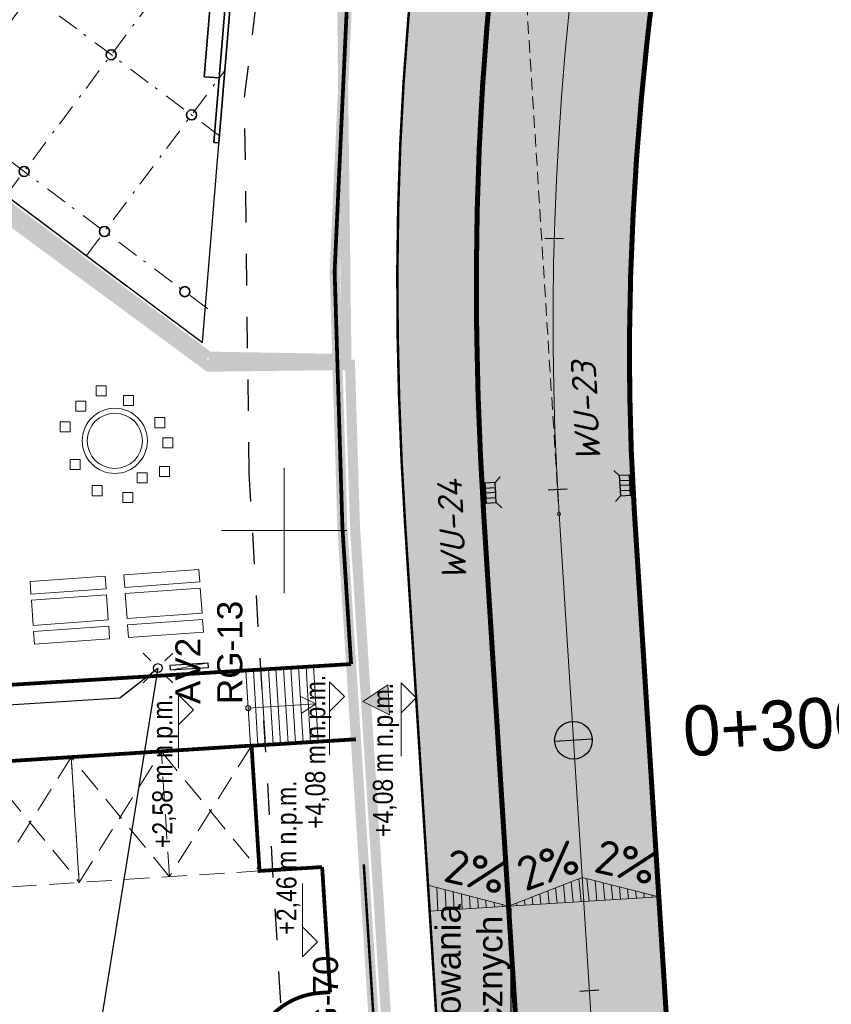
# Model space of a CAD drawing. Extents: x 5459245 to 5462690, y 5971016 to 5972523.
# Tile 9 of 136: x 5462439 to 5462472, y 5972131 to 5972170. Entities that reach past the tile are written whole.
import ezdxf

# ---------------------------------------------------------------- set-up
doc = ezdxf.new("R2010")
doc.units = 0
doc.header["$PDSIZE"] = 0.75
for name, pattern in [('8', [0.5, 0.25, -0.25]), ('Dot & Dashed', [33.5139, 17.6389, -8.81945, 0, -7.05555]), ('HIDDEN', [0.375, 0.25, -0.125]), ('PTTU', [15, 10, -5])]:
    doc.linetypes.add(name, pattern=pattern)
doc.layers.get('0').update_dxf_attribs({"linetype": 'CONTINUOUS', "lineweight": 13})
doc.layers.add('! DB - ciąg pr', color=7, linetype='CONTINUOUS', lineweight=0, true_color=0xfdb087)
doc.layers.add('_EE', color=1, linetype='CONTINUOUS', lineweight=30, true_color=0xff0000)
for name, color, linetype in [('! DB - Jezdnia', 252, 'CONTINUOUS'), ('C-DROGI-SYTUACJA', 7, 'CONTINUOUS'), ('C-DROGI-SYTUACJA-ETYKIETY', 3, 'CONTINUOUS')]:
    doc.layers.add(name, color=color, linetype=linetype)
for name, color, linetype, lineweight in [('! DB - Krawężnik betonowy 15x30 z oporem (H 12cm)', 7, 'CONTINUOUS', 50), ('! DB - Obrzeże betonowe 8x30', 7, 'CONTINUOUS', 30), ('!SPADKI', 7, 'CONTINUOUS', 9), ('!WPUSTY', 5, 'CONTINUOUS', 20), ('# elektryka', 1, 'CONTINUOUS', 30), ('A_BUDYNKI', 7, 'CONTINUOUS', 13), ('A_GRANICA OPRACOWANIA', 7, 'CONTINUOUS', 5), ('A_LINIE MDCP_NIEPRZEKRACZLNA LINIA ZABUDOWY', 1, 'CONTINUOUS', 0), ('A_LINIE PZT', 7, 'CONTINUOUS', 13), ('A_MAŁA ARCHITEKTURA', 195, 'CONTINUOUS', 9), ('A_PROJEKTY TOWARZYSZĄCE', 7, 'CONTINUOUS', 20), ('A_RZĘDNE', 5, 'CONTINUOUS', 18), ('A_SCHODY ZEWNĘTRZNE', 7, 'CONTINUOUS', 20), ('A_SKARPY PROJEKTOWANE', 7, 'CONTINUOUS', 20), ('S-wpusty', 5, 'CONTINUOUS', 30), ('Warstwa 1', 253, 'CONTINUOUS', 0), ('wymiary', 5, 'CONTINUOUS', 13)]:
    doc.layers.add(name, color=color, linetype=linetype, lineweight=lineweight)
doc.styles.add('ARIAL', font='arial.ttf')
doc.styles.add('opisy okien', font='txt', dxfattribs={"height": 15})
doc.styles.add('PZ', font='romand.shx', dxfattribs={"width": 0.7})
doc.styles.add('wymiarowanie', font='isocpeur.ttf', dxfattribs={"width": 0.8, "height": 1.2})
doc.dimstyles.new('PZ', dxfattribs={"dimscale": 0.5, "dimtxt": 2.2, "dimasz": 0, "dimexe": 0, "dimexo": 0, "dimgap": 0.5, "dimtad": 1, "dimdec": 1, "dimlfac": 0.1, "dimzin": 0, "dimdsep": 46, "dimtxsty": 'PZ', "dimcen": 0.09, "dimse1": 1, "dimse2": 1, "dimsd1": 1, "dimsd2": 1, "dimclrd": 8, "dimclre": 8, "dimclrt": 256, "dimadec": 0, "dimazin": 0, "dimtfac": 1, "dimtdec": 1, "dimtofl": 0, "dimtmove": 1, "dimatfit": 3, "dimfxl": 1, "dimtolj": 1, "dimtzin": 0, "dimarcsym": 0})
pattern_1 = [(93.1066610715, (-5063572.2473, -6289298.68753), (-0.31703339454, -0.01720688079), [])]

# ---------------------------------------------------------------- blocks, each defined once
blk = doc.blocks.new('kilometraz')
at = {"linetype": 'ByBlock', "lineweight": -2}
blk.add_hatch(color=0, dxfattribs=at).paths.add_polyline_path([(0, -0.5, 0.414214), (0.5, 0, 0.414214), (0, 0.5)])
at = {"color": 0, "linetype": 'ByBlock', "lineweight": -2}
blk.add_line((0, 0.5), (0, -0.5), dxfattribs=at)
blk.add_circle((0, 0), 0.5, dxfattribs=at)
blk = doc.blocks.new('AeccTickLine')
at = {"color": 0, "linetype": 'ByBlock', "lineweight": -2}
blk.add_line((0, 1), (0, -1), dxfattribs=at)
blk = doc.blocks.new('A$C792F184C')
at = {"layer": '! DB - ciąg pr', "transparency": 33554559}
h = blk.add_hatch(color=256, dxfattribs=at)
h.dxf.hatch_style = 1
edge = h.paths.add_edge_path()
edge.add_arc((-5.829, -2.584), 6, 268.5738, 302.5126, ccw=False)
edge.add_arc((-4.796, 38.903), 47.5, 260.2001, 268.5738, ccw=False)
edge.add_line((-12.881, -7.904), (-7.004, -5.824))
edge.add_arc((-3.668, -15.251), 10, 99.6818, 109.4892, ccw=False)
edge.add_arc((-5.829, -2.584), 2.85, 279.6818, 363.6298)
edge.add_line((-2.984, -2.404), (-3.946, 12.751))
edge.add_line((-3.946, 12.751), (-6.014, 45.352))
edge.add_line((-6.014, 45.352), (-6.305, 50.164))
edge.add_line((-6.305, 50.164), (-6.45, 53.724))
edge.add_line((-6.45, 53.724), (-6.505, 57.108))
edge.add_line((-6.505, 57.108), (-6.409, 62.98))
edge.add_line((-6.409, 62.98), (-6.167, 67.196))
edge.add_line((-6.167, 67.196), (-5.726, 71.831))
edge.add_line((-5.726, 71.831), (-4.93, 77.42))
edge.add_line((-4.93, 77.42), (-4.067, 81.999))
edge.add_line((-4.067, 81.999), (-2.989, 86.733))
edge.add_line((-2.989, 86.733), (-1.218, 93.149))
edge.add_line((-1.218, 93.149), (0.814, 99.256))
edge.add_line((0.814, 99.256), (3.909, 107.012))
edge.add_line((3.909, 107.012), (5.488, 110.475))
edge.add_line((5.488, 110.475), (7.795, 115.092))
edge.add_arc((110.345, 61.553), 115.685, 148.99879, 152.43212, ccw=False)
edge.add_line((11.185, 121.137), (13.373, 124.666))
edge.add_line((13.373, 124.666), (13.791, 123.789))
edge.add_line((13.791, 123.789), (13.996, 123.14))
edge.add_line((13.996, 123.14), (14.123, 122.496))
edge.add_line((14.123, 122.496), (14.173, 121.339))
edge.add_line((14.173, 121.339), (14.094, 120.635))
edge.add_line((14.094, 120.635), (13.98, 120.115))
edge.add_line((13.98, 120.115), (13.746, 119.415))
edge.add_line((13.746, 119.415), (13.358, 118.624))
edge.add_line((13.358, 118.624), (12.498, 117.132))
edge.add_line((12.498, 117.132), (10.747, 113.938))
edge.add_line((10.747, 113.938), (9.327, 111.168))
edge.add_line((9.327, 111.168), (8.466, 109.402))
edge.add_line((8.466, 109.402), (7.549, 107.436))
edge.add_line((7.549, 107.436), (6.728, 105.596))
edge.add_line((6.728, 105.596), (5.55, 102.803))
edge.add_line((5.55, 102.803), (4.445, 99.991))
edge.add_line((4.445, 99.991), (3.366, 97.031))
edge.add_line((3.366, 97.031), (2.778, 95.311))
edge.add_line((2.778, 95.311), (1.495, 91.231))
edge.add_line((1.495, 91.231), (0.919, 89.219))
edge.add_line((0.919, 89.219), (0.423, 87.373))
edge.add_line((0.423, 87.373), (-0.24, 84.703))
edge.add_line((-0.24, 84.703), (-0.907, 81.721))
edge.add_line((-0.907, 81.721), (-1.278, 79.895))
edge.add_line((-1.278, 79.895), (-1.683, 77.712))
edge.add_line((-1.683, 77.712), (-2.151, 75.189))
edge.add_line((-2.151, 75.189), (-2.404, 73.073))
edge.add_line((-2.404, 73.073), (-2.626, 71.232))
edge.add_line((-2.626, 71.232), (-2.846, 69.255))
edge.add_line((-2.846, 69.255), (-3.007, 67.48))
edge.add_line((-3.007, 67.48), (-3.104, 65.92))
edge.add_line((-3.104, 65.92), (-3.194, 64.299))
edge.add_line((-3.194, 64.299), (-3.312, 62.436))
edge.add_line((-3.312, 62.436), (-3.335, 60.32))
edge.add_line((-3.335, 60.32), (-3.355, 58.811))
edge.add_line((-3.355, 58.811), (-3.356, 57.366))
edge.add_line((-3.356, 57.366), (-3.342, 55.609))
edge.add_line((-3.342, 55.609), (-3.293, 53.432))
edge.add_line((-3.293, 53.432), (-3.231, 51.872))
edge.add_line((-3.231, 51.872), (-3.106, 49.37))
edge.add_line((-3.106, 49.37), (-2.905, 46.095))
edge.add_line((-2.905, 46.095), (-1.853, 29.521))
edge.add_line((-1.853, 29.521), (-0.699, 11.319))
edge.add_line((-0.699, 11.319), (0.159, -2.204))
edge.add_arc((-5.829, -2.584), 6, -57.4874, 3.6298, ccw=False)
at = {"layer": '! DB - Jezdnia', "transparency": 33554559}
h = blk.add_hatch(color=254, dxfattribs=at)
h.dxf.hatch_style = 1
edge = h.paths.add_edge_path()
edge.add_arc((2.661, -223.559), 72.258, 143.33149, 174.31499, ccw=False)
edge.add_line((-55.297, -180.408), (-36.659, -155.426))
edge.add_arc((-99.177, -108.784), 78, 323.27463, 329.42202)
edge.add_line((-32.024, -148.463), (-22.265, -119.045))
edge.add_line((-22.265, -119.045), (-26.484, -117.71))
edge.add_line((-26.484, -117.71), (-30.531, -130.503))
edge.add_arc((-99.177, -108.784), 72, 323.27463, 342.44324, ccw=False)
edge.add_line((-41.469, -151.838), (-60.107, -176.82))
edge.add_arc((2.411, -223.463), 78, 143.27463, 174.37185)
edge.add_line((-75.213, -215.813), (-84.747, -312.566))
edge.add_arc((-579.352, -263.824), 497, 352.22866, 354.37185, ccw=False)
edge.add_line((-86.916, -331.029), (-87.032, -331.923))
edge.add_line((-87.032, -331.923), (-87.138, -332.818))
edge.add_line((-87.138, -332.818), (-87.237, -333.714))
edge.add_line((-87.237, -333.714), (-87.329, -334.611))
edge.add_line((-87.329, -334.611), (-87.419, -335.508))
edge.add_line((-87.419, -335.508), (-87.507, -336.406))
edge.add_line((-87.507, -336.406), (-87.596, -337.303))
edge.add_line((-87.596, -337.303), (-87.689, -338.2))
edge.add_line((-87.689, -338.2), (-87.787, -339.096))
edge.add_line((-87.787, -339.096), (-87.893, -339.991))
edge.add_line((-87.893, -339.991), (-88.009, -340.885))
edge.add_line((-88.009, -340.885), (-89.847, -354.35))
edge.add_line((-89.847, -354.35), (-89.975, -355.25))
edge.add_line((-89.975, -355.25), (-90.114, -356.149))
edge.add_line((-90.114, -356.149), (-90.261, -357.046))
edge.add_line((-90.261, -357.046), (-90.413, -357.943))
edge.add_line((-90.413, -357.943), (-90.568, -358.839))
edge.add_line((-90.568, -358.839), (-90.725, -359.735))
edge.add_line((-90.725, -359.735), (-90.88, -360.631))
edge.add_line((-90.88, -360.631), (-91.032, -361.528))
edge.add_line((-91.032, -361.528), (-91.179, -362.425))
edge.add_line((-91.179, -362.425), (-91.318, -363.324))
edge.add_line((-91.318, -363.324), (-91.446, -364.224))
edge.add_line((-91.446, -364.224), (-93.492, -379.209))
edge.add_arc((157.185, -413.42), 253, 172.22866, 178.61877)
edge.add_line((-95.742, -407.321), (-98.545, -523.588))
edge.add_line((-98.545, -523.588), (-101.451, -598.954))
edge.add_arc((401.176, -618.334), 503, 177.79201, 181.94868)
edge.add_arc((-109.529, -635.71), 8, -50.3749, 1.9487, ccw=False)
edge.add_arc((401.176, -618.334), 506.15, 182.66546, 182.88225)
edge.add_line((-104.334, -643.785), (-103.995, -650.521))
edge.add_arc((-108.519, -657.119), 8, 2.8812, 55.5634, ccw=False)
edge.add_line((-100.529, -656.717), (-100.228, -662.703))
edge.add_line((-100.228, -662.703), (-98.736, -692.338))
edge.add_line((-98.736, -692.338), (-98.384, -699.329))
edge.add_line((-98.384, -699.329), (-96.418, -738.368))
edge.add_line((-96.418, -738.368), (-96.066, -745.359))
edge.add_line((-96.066, -745.359), (-95.871, -749.235))
edge.add_arc((56.936, -741.542), 153, 182.88225, 195.77009)
edge.add_line((-90.306, -783.124), (-88.495, -789.536))
edge.add_line((-88.495, -789.536), (-86.698, -795.897))
edge.add_line((-86.698, -795.897), (-83.732, -806.402))
edge.add_line((-83.732, -806.402), (-83.183, -808.501))
edge.add_line((-83.183, -808.501), (-82.714, -810.622))
edge.add_line((-82.714, -810.622), (-82.322, -812.761))
edge.add_line((-82.322, -812.761), (-82.002, -814.916))
edge.add_line((-82.002, -814.916), (-81.753, -817.083))
edge.add_line((-81.753, -817.083), (-81.57, -819.258))
edge.add_line((-81.57, -819.258), (-81.451, -821.439))
edge.add_line((-81.451, -821.439), (-81.392, -823.622))
edge.add_line((-81.392, -823.622), (-81.39, -825.804))
edge.add_line((-81.39, -825.804), (-81.441, -827.982))
edge.add_line((-81.441, -827.982), (-81.544, -830.151))
edge.add_arc((-153.021, -825.97), 71.6, 352.65083, 356.65224, ccw=False)
edge.add_line((-82.01, -835.129), (-82.312, -837.28))
edge.add_line((-82.312, -837.28), (-82.665, -839.429))
edge.add_line((-82.665, -839.429), (-83.072, -841.573))
edge.add_line((-83.072, -841.573), (-83.535, -843.707))
edge.add_line((-83.535, -843.707), (-84.057, -845.828))
edge.add_line((-84.057, -845.828), (-84.641, -847.932))
edge.add_line((-84.641, -847.932), (-85.288, -850.015))
edge.add_line((-85.288, -850.015), (-86.002, -852.073))
edge.add_line((-86.002, -852.073), (-86.785, -854.102))
edge.add_line((-86.785, -854.102), (-87.639, -856.099))
edge.add_line((-87.639, -856.099), (-88.568, -858.059))
edge.add_line((-88.568, -858.059), (-99.263, -879.541))
edge.add_arc((-16.01, -920.989), 93, 153.5329, 174.07724)
edge.add_line((-108.513, -911.393), (-108.701, -913.201))
edge.add_arc((-16.197, -922.797), 93, 174.07724, 180.92939)
edge.add_arc((-115.156, -924.419), 5.972, -59.3275, 1.0843, ccw=False)
edge.add_line((-112.11, -929.555), (-111.585, -934.883))
edge.add_arc((-113.6, -940.535), 6, 10.41, 70.3718, ccw=False)
edge.add_line((-107.699, -939.45), (-106.209, -947.559))
edge.add_arc((-1086.799, -1127.708), 997, 8.731058, 10.409964, ccw=False)
edge.add_line((-101.352, -976.366), (-97.249, -1003.083))
edge.add_line((-97.249, -1003.083), (-97.093, -1004.114))
edge.add_line((-97.093, -1004.114), (-96.939, -1005.147))
edge.add_line((-96.939, -1005.147), (-96.784, -1006.18))
edge.add_line((-96.784, -1006.18), (-96.623, -1007.213))
edge.add_line((-96.623, -1007.213), (-96.455, -1008.244))
edge.add_line((-96.455, -1008.244), (-96.274, -1009.273))
edge.add_line((-96.274, -1009.273), (-96.078, -1010.298))
edge.add_line((-96.078, -1010.298), (-95.864, -1011.318))
edge.add_line((-95.864, -1011.318), (-95.627, -1012.333))
edge.add_line((-95.627, -1012.333), (-95.365, -1013.341))
edge.add_line((-95.365, -1013.341), (-95.073, -1014.341))
edge.add_arc((-20.153, -991.242), 78.4, 197.13508, 201.13668)
edge.add_line((-93.279, -1019.513), (-92.888, -1020.479))
edge.add_line((-92.888, -1020.479), (-92.732, -1020.835))
edge.add_arc((-98.226, -1023.245), 6, -35.0552, 23.6847, ccw=False)
edge.add_arc((766.713, -547.406), 984.562, 209.130517, 209.702481)
edge.add_arc((-89.57, -1043.179), 8, 29.5409, 82.2221, ccw=False)
edge.add_line((-82.61, -1039.234), (-80.782, -1042.46))
edge.add_line((-80.782, -1042.46), (-77.824, -1047.68))
edge.add_line((-77.824, -1047.68), (-60.747, -1077.813))
edge.add_line((-60.747, -1077.813), (-57.296, -1083.903))
edge.add_line((-57.296, -1083.903), (-56.372, -1085.533))
edge.add_line((-56.372, -1085.533), (-51.156, -1082.567))
edge.add_line((-51.156, -1082.567), (-66.935, -1054.724))
edge.add_line((-66.935, -1054.724), (-70.387, -1048.634))
edge.add_line((-70.387, -1048.634), (-82.793, -1026.742))
edge.add_line((-82.793, -1026.742), (-83.251, -1025.902))
edge.add_line((-83.251, -1025.902), (-83.684, -1025.049))
edge.add_line((-83.684, -1025.049), (-84.093, -1024.184))
edge.add_line((-84.093, -1024.184), (-84.483, -1023.31))
edge.add_line((-84.483, -1023.31), (-84.857, -1022.428))
edge.add_line((-84.857, -1022.428), (-85.218, -1021.539))
edge.add_line((-85.218, -1021.539), (-85.569, -1020.646))
edge.add_line((-85.569, -1020.646), (-85.913, -1019.75))
edge.add_line((-85.913, -1019.75), (-86.253, -1018.852))
edge.add_line((-86.253, -1018.852), (-86.593, -1017.956))
edge.add_line((-86.593, -1017.956), (-86.936, -1017.061))
edge.add_arc((-20.153, -991.242), 71.6, 197.13508, 201.13668, ccw=False)
edge.add_line((-88.575, -1012.338), (-88.86, -1011.423))
edge.add_line((-88.86, -1011.423), (-89.148, -1010.508))
edge.add_line((-89.148, -1010.508), (-89.437, -1009.593))
edge.add_line((-89.437, -1009.593), (-89.722, -1008.677))
edge.add_line((-89.722, -1008.677), (-90, -1007.758))
edge.add_line((-90, -1007.758), (-90.267, -1006.837))
edge.add_line((-90.267, -1006.837), (-90.306, -1006.693))
edge.add_arc((-49.843, -995.141), 42.08, 187.0711, 195.9341, ccw=False)
edge.add_line((-91.603, -1000.321), (-93.443, -988.338))
edge.add_line((-93.443, -988.338), (-94.506, -981.419))
edge.add_line((-94.506, -981.419), (-95.422, -975.456))
edge.add_arc((-1086.799, -1127.708), 1003, 8.731058, 10.409964)
edge.add_line((-100.308, -946.475), (-101.773, -938.501))
edge.add_arc((-15.065, -923.305), 88.029, 173.82466, 189.94068, ccw=False)
edge.add_line((-102.584, -913.835), (-102.396, -912.028))
edge.add_arc((-14.736, -920.915), 88.11, 153.94513, 174.21056, ccw=False)
edge.add_line((-93.891, -882.215), (-83.197, -860.733))
edge.add_line((-83.197, -860.733), (-82.167, -858.604))
edge.add_line((-82.167, -858.604), (-81.186, -856.444))
edge.add_line((-81.186, -856.444), (-80.258, -854.257))
edge.add_line((-80.258, -854.257), (-79.388, -852.044))
edge.add_line((-79.388, -852.044), (-78.579, -849.807))
edge.add_line((-78.579, -849.807), (-77.837, -847.548))
edge.add_line((-77.837, -847.548), (-77.164, -845.269))
edge.add_line((-77.164, -845.269), (-76.567, -842.973))
edge.add_line((-76.567, -842.973), (-76.048, -840.661))
edge.add_line((-76.048, -840.661), (-75.613, -838.336))
edge.add_line((-75.613, -838.336), (-75.266, -835.999))
edge.add_arc((-153.021, -825.97), 78.4, 352.65083, 353.67001)
edge.add_arc((-109.09, -829.689), 34.346, 351.7558, 358.5665)
edge.add_line((-74.755, -830.548), (-74.663, -828.188))
edge.add_line((-74.663, -828.188), (-74.663, -828.128))
edge.add_line((-74.663, -828.128), (-74.659, -825.822))
edge.add_line((-74.659, -825.822), (-74.739, -823.454))
edge.add_line((-74.739, -823.454), (-74.9, -821.087))
edge.add_line((-74.9, -821.087), (-75.138, -818.723))
edge.add_line((-75.138, -818.723), (-75.448, -816.365))
edge.add_line((-75.448, -816.365), (-75.828, -814.017))
edge.add_line((-75.828, -814.017), (-76.272, -811.681))
edge.add_line((-76.272, -811.681), (-76.778, -809.359))
edge.add_line((-76.778, -809.359), (-77.341, -807.055))
edge.add_line((-77.341, -807.055), (-77.957, -804.771))
edge.add_line((-77.957, -804.771), (-82.49, -788.722))
edge.add_line((-82.49, -788.722), (-84.256, -782.467))
edge.add_line((-84.256, -782.467), (-84.531, -781.493))
edge.add_arc((56.936, -741.542), 147, 183.59809, 195.77009, ccw=False)
edge.add_line((-89.775, -750.767), (-90.088, -744.775))
edge.add_line((-90.088, -744.775), (-93.33, -680.379))
edge.add_line((-93.33, -680.379), (-94.235, -662.402))
edge.add_line((-94.235, -662.402), (-94.436, -658.407))
edge.add_line((-94.436, -658.407), (-95.146, -644.315))
edge.add_line((-95.146, -644.315), (-95.196, -643.324))
edge.add_arc((401.176, -618.334), 497, 182.24721, 182.88225, ccw=False)
edge.add_arc((401.176, -618.334), 497, 177.79201, 182.24721, ccw=False)
edge.add_line((-95.455, -599.186), (-92.548, -523.776))
edge.add_line((-92.548, -523.776), (-89.743, -407.466))
edge.add_arc((157.185, -413.42), 247, 172.22866, 178.61877, ccw=False)
edge.add_line((-87.547, -380.02), (-85.502, -365.036))
edge.add_line((-85.502, -365.036), (-85.384, -364.134))
edge.add_line((-85.384, -364.134), (-85.277, -363.231))
edge.add_line((-85.277, -363.231), (-85.178, -362.327))
edge.add_line((-85.178, -362.327), (-85.084, -361.422))
edge.add_line((-85.084, -361.422), (-84.994, -360.517))
edge.add_line((-84.994, -360.517), (-84.905, -359.612))
edge.add_line((-84.905, -359.612), (-84.814, -358.707))
edge.add_line((-84.814, -358.707), (-84.721, -357.802))
edge.add_line((-84.721, -357.802), (-84.621, -356.898))
edge.add_line((-84.621, -356.898), (-84.514, -355.995))
edge.add_line((-84.514, -355.995), (-84.397, -355.094))
edge.add_line((-84.397, -355.094), (-82.554, -341.586))
edge.add_line((-82.554, -341.586), (-82.426, -340.697))
edge.add_line((-82.426, -340.697), (-82.289, -339.81))
edge.add_line((-82.289, -339.81), (-82.144, -338.924))
edge.add_line((-82.144, -338.924), (-81.994, -338.039))
edge.add_line((-81.994, -338.039), (-81.84, -337.155))
edge.add_line((-81.84, -337.155), (-81.685, -336.271))
edge.add_line((-81.685, -336.271), (-81.531, -335.386))
edge.add_line((-81.531, -335.386), (-81.381, -334.501))
edge.add_line((-81.381, -334.501), (-81.236, -333.616))
edge.add_line((-81.236, -333.616), (-81.098, -332.729))
edge.add_line((-81.098, -332.729), (-80.971, -331.84))
edge.add_arc((-579.352, -263.824), 503, 352.22866, 354.37185)
edge.add_line((-78.776, -313.155), (-69.242, -216.401))
edge = h.paths.add_edge_path(flags=17)
edge.add_arc((2.839, -219.141), 78.4, 154.54484, 155.40041)
edge.add_arc((-11.445, -213.517), 63.077, 154.64435, 154.64914)
edge.add_arc((2.837, -219.145), 78.4, 154.54146, 155.40088, ccw=False)
edge = h.paths.add_edge_path()
edge.add_line((-26.484, -117.71), (-22.265, -119.045))
edge.add_line((-22.265, -119.045), (6.317, -32.893))
edge.add_arc((-45.649, -22.476), 53, 348.6656, 363.6298)
edge.add_line((7.245, -19.121), (2.929, 48.902))
edge.add_line((2.929, 48.902), (2.811, 51.23))
edge.add_line((2.811, 51.23), (2.749, 53.561))
edge.add_line((2.749, 53.561), (2.742, 55.894))
edge.add_line((2.742, 55.894), (2.787, 58.228))
edge.add_line((2.787, 58.228), (2.882, 60.563))
edge.add_line((2.882, 60.563), (3.024, 62.895))
edge.add_line((3.024, 62.895), (3.212, 65.225))
edge.add_line((3.212, 65.225), (3.443, 67.551))
edge.add_line((3.443, 67.551), (3.714, 69.871))
edge.add_line((3.714, 69.871), (4.023, 72.185))
edge.add_line((4.023, 72.185), (4.369, 74.491))
edge.add_arc((119.695, 56.31), 116.75, 145.86367, 171.04111, ccw=False)
edge.add_line((23.06, 121.825), (24.383, 123.745))
edge.add_line((24.383, 123.745), (25.738, 125.646))
edge.add_line((25.738, 125.646), (27.125, 127.526))
edge.add_line((27.125, 127.526), (28.546, 129.382))
edge.add_line((28.546, 129.382), (30, 131.211))
edge.add_line((30, 131.211), (31.49, 133.012))
edge.add_line((31.49, 133.012), (33.016, 134.781))
edge.add_line((33.016, 134.781), (34.578, 136.516))
edge.add_line((34.578, 136.516), (36.177, 138.215))
edge.add_line((36.177, 138.215), (37.815, 139.875))
edge.add_line((37.815, 139.875), (39.491, 141.494))
edge.add_line((39.491, 141.494), (69.394, 169.649))
edge.add_line((69.394, 169.649), (70.713, 170.858))
edge.add_line((70.713, 170.858), (72.064, 172.035))
edge.add_line((72.064, 172.035), (73.442, 173.179))
edge.add_line((73.442, 173.179), (74.846, 174.294))
edge.add_line((74.846, 174.294), (76.274, 175.379))
edge.add_line((76.274, 175.379), (77.724, 176.438))
edge.add_line((77.724, 176.438), (79.192, 177.471))
edge.add_line((79.192, 177.471), (80.677, 178.48))
edge.add_line((80.677, 178.48), (82.176, 179.467))
edge.add_line((82.176, 179.467), (83.687, 180.434))
edge.add_line((83.687, 180.434), (85.207, 181.381))
edge.add_arc((135.888, 99.026), 96.7, 98.2732, 121.6077, ccw=False)
edge.add_line((121.973, 194.719), (123.747, 194.967))
edge.add_line((123.747, 194.967), (125.526, 195.195))
edge.add_line((125.526, 195.195), (126.056, 195.255))
edge.add_line((126.056, 195.255), (126.007, 201.803))
edge.add_line((126.007, 201.803), (124.81, 201.703))
edge.add_line((124.81, 201.703), (122.914, 201.5))
edge.add_line((122.914, 201.5), (121.023, 201.251))
edge.add_arc((135.888, 99.026), 103.3, 98.2732, 121.6077)
edge.add_line((81.748, 187.002), (80.137, 185.981))
edge.add_line((80.137, 185.981), (78.552, 184.921))
edge.add_line((78.552, 184.921), (76.991, 183.823))
edge.add_line((76.991, 183.823), (75.454, 182.691))
edge.add_line((75.454, 182.691), (73.94, 181.526))
edge.add_line((73.94, 181.526), (72.447, 180.332))
edge.add_line((72.447, 180.332), (70.975, 179.111))
edge.add_line((70.975, 179.111), (69.524, 177.867))
edge.add_line((69.524, 177.867), (68.091, 176.601))
edge.add_line((68.091, 176.601), (66.678, 175.317))
edge.add_line((66.678, 175.317), (65.281, 174.017))
edge.add_line((65.281, 174.017), (51.991, 161.504))
edge.add_arc((47.878, 165.872), 6, 251.6343, 313.2749, ccw=False)
edge.add_line((45.987, 160.178), (40.57, 155.077))
edge.add_arc((34.772, 153.533), 6, -46.7251, 14.9156, ccw=False)
edge.add_line((38.885, 149.165), (38.401, 148.709))
edge.add_line((38.401, 148.709), (35.378, 145.862))
edge.add_line((35.378, 145.862), (33.603, 144.165))
edge.add_line((33.603, 144.165), (31.853, 142.437))
edge.add_line((31.853, 142.437), (30.131, 140.679))
edge.add_line((30.131, 140.679), (28.44, 138.89))
edge.add_line((28.44, 138.89), (26.781, 137.07))
edge.add_line((26.781, 137.07), (25.159, 135.218))
edge.add_line((25.159, 135.218), (23.576, 133.334))
edge.add_line((23.576, 133.334), (22.542, 132.05))
edge.add_arc((17.766, 135.743), 6.037, 261.3072, 322.2833, ccw=False)
edge.add_line((16.854, 129.776), (13.373, 124.666))
edge.add_arc((8.182, 121.658), 6, -30.371, 30.0928, ccw=False)
edge.add_arc((119.695, 56.31), 123.25, 149.62904, 171.04111)
edge.add_line((-2.052, 75.503), (-2.404, 73.073))
edge.add_line((-2.404, 73.073), (-2.698, 70.634))
edge.add_line((-2.698, 70.634), (-2.935, 68.187))
edge.add_line((-2.935, 68.187), (-3.117, 65.734))
edge.add_line((-3.117, 65.734), (-3.248, 63.277))
edge.add_line((-3.248, 63.277), (-3.329, 60.816))
edge.add_line((-3.329, 60.816), (-3.362, 58.354))
edge.add_line((-3.362, 58.354), (-3.349, 55.892))
edge.add_line((-3.349, 55.892), (-3.293, 53.432))
edge.add_line((-3.293, 53.432), (-3.195, 50.975))
edge.add_line((-3.195, 50.975), (-3.059, 48.522))
edge.add_line((-3.059, 48.522), (0.207, -2.95))
edge.add_line((0.207, -2.95), (1.257, -19.501))
edge.add_arc((-45.649, -22.476), 47, -17.5568, 3.6298, ccw=False)
edge.add_line((-0.838, -36.654), (-26.484, -117.71))
at = {"layer": '!SPADKI'}
h = blk.add_hatch(dxfattribs=at)
h.set_pattern_fill('ANSI31', color=256, scale=0.1, angle=48.1067, style=0)
h.set_pattern_definition(pattern_1)
h.paths.add_polyline_path([(-2.08, 33.095), (0.915, 33.275), (0.854, 34.232)])
h = blk.add_hatch(dxfattribs=at)
h.set_pattern_fill('ANSI31', color=256, scale=0.1, angle=48.1067, style=0)
h.set_pattern_definition(pattern_1)
h.paths.add_polyline_path([(3.912, 33.468), (0.915, 33.275), (0.854, 34.232)])
h = blk.add_hatch(dxfattribs=at)
h.set_pattern_fill('ANSI31', color=256, scale=0.1, angle=48.1067, style=0)
h.set_pattern_definition([(93.1066610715, (-5063578.2392, -6289299.06018), (-0.31703339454, -0.01720688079), [])])
h.paths.add_polyline_path([(-2.08, 33.095), (-5.224, 32.893), (-5.29, 33.93)])
at = {"layer": '! DB - Krawężnik betonowy 15x30 z oporem (H 12cm)', "lineweight": 50, "const_width": 0.2}
for points in [[(23.06, 121.825, 0.110301), (4.369, 74.491), (4.023, 72.185), (3.714, 69.871), (3.443, 67.551), (3.212, 65.225), (3.024, 62.895), (2.882, 60.563), (2.787, 58.228), (2.742, 55.894), (2.749, 53.561), (2.811, 51.23), (2.929, 48.902), (7.245, -19.121)], [(13.358, 118.624, 0.093701), (-2.052, 75.503), (-2.404, 73.073), (-2.698, 70.634), (-2.935, 68.187), (-3.117, 65.734), (-3.248, 63.277), (-3.329, 60.816), (-3.362, 58.354), (-3.349, 55.892), (-3.293, 53.432), (-3.195, 50.975), (-3.059, 48.522), (0.159, -2.204, -0.000003), (0.159, -2.205, -0.000003)]]:
    blk.add_lwpolyline(points, format="xyb", dxfattribs=at)
at = {"layer": '! DB - Obrzeże betonowe 8x30', "const_width": 0.1}
blk.add_lwpolyline([(13.373, 124.666, 0.104169), (-5.166, 75.974), (-5.527, 73.487), (-5.829, 70.974), (-6.073, 68.456), (-6.261, 65.935), (-6.395, 63.412), (-6.478, 60.889), (-6.512, 58.367), (-6.499, 55.848), (-6.441, 53.334), (-6.342, 50.825), (-6.203, 48.335), (-2.984, -2.404)], format="xyb", dxfattribs=at)
at = {"layer": '!SPADKI'}
for points in [[(-2.08, 33.095), (0.915, 33.275), (0.854, 34.232)], [(3.912, 33.468), (0.915, 33.275), (0.854, 34.232)], [(-2.08, 33.095), (-5.224, 32.893), (-5.29, 33.93)]]:
    blk.add_lwpolyline(points, close=True, dxfattribs=at)
at = {"layer": 'C-DROGI-SYTUACJA', "color": 0, "linetype": 'HIDDEN', "lineweight": 5, "ltscale": 2}
blk.add_line((-3.636, 105.009), (-0.065, 48.712), dxfattribs=at)
at = {"layer": 'C-DROGI-SYTUACJA', "color": 0, "linetype": 'Continuous', "lineweight": 5, "flags": 128}
blk.add_lwpolyline([(204.683, 195.121), (141.808, 198.85, 0.206494), (67.338, 171.833), (37.435, 143.678, 0.22332), (-0.065, 48.712), (4.251, -19.311, -0.092708), (2.022, -37.559), (-27.671, -131.408, -0.083834), (-39.064, -153.632), (-57.702, -178.614, 0.072692), (-68.023, -197.695, 0.072692)], format="xyb", dxfattribs=at)
at = {"layer": 'C-DROGI-SYTUACJA', "color": 0, "linetype": 'Continuous', "lineweight": 5}
blk.add_circle((-0.065, 48.712, -10.36), 0.0625, dxfattribs=at)
at = {"layer": 'S-wpusty', "linetype": 'ByBlock'}
for points in [[(2.111, 50.446), (2.335, 50.242), (2.38, 49.443), (2.18, 49.215), (2.38, 49.443), (2.779, 49.465), (3.003, 49.261), (2.779, 49.465), (2.735, 50.264), (2.935, 50.491), (2.735, 50.264), (2.335, 50.242), (2.346, 50.042), (2.746, 50.064), (2.757, 49.865), (2.357, 49.842), (2.369, 49.643), (2.768, 49.665)], [(-3.243, 50.148), (-3.019, 49.944), (-2.974, 49.145), (-3.174, 48.917), (-2.974, 49.145), (-2.575, 49.167), (-2.351, 48.963), (-2.575, 49.167), (-2.619, 49.966), (-2.419, 50.193), (-2.619, 49.966), (-3.019, 49.944), (-3.008, 49.744), (-2.608, 49.766), (-2.597, 49.566), (-2.997, 49.544), (-2.985, 49.344), (-2.586, 49.367)]]:
    blk.add_lwpolyline(points, dxfattribs=at)
at = {"layer": 'C-DROGI-SYTUACJA-ETYKIETY', "color": 7, "linetype": 'Continuous', "lineweight": 30}
for p, xscale, yscale, zscale, rotation in [((-0.258, 59.68, -10.36), 0.3750000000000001, 0.3750000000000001, 0.3750000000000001, 268.3907078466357), ((-0.122, 49.683, -10.36), 0.375, 0.375, 0.375, 273.1653561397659), ((1.14, 29.723, -10.36), 0.3750000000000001, 0.3750000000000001, 0.3750000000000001, 273.62983474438)]:
    blk.add_blockref('AeccTickLine', p, dxfattribs=dict(at, xscale=xscale, yscale=yscale, zscale=zscale, rotation=rotation))
at = {"layer": 'C-DROGI-SYTUACJA-ETYKIETY', "color": 7, "linetype": 'Continuous', "lineweight": -3, "xscale": 1.5, "yscale": 1.5, "zscale": 1.5, "rotation": 273.62983474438}
blk.add_blockref('kilometraz', (0.507, 39.703, -10.36), dxfattribs=at)
at = {"layer": '!WPUSTY', "extrusion": (0.002426, -0.008331, 0.999962), "char_height": 0.99, "attachment_point": 4, "text_direction": (-0.050701, 0.998678, 0.008443)}
for s, insert in [('{\\fISOCPEUR|b0|i1|c238|p34;WU-23}', (1.102, 50.758, -111.152)), ('{\\fISOCPEUR|b0|i1|c238|p34;WU-24}', (-4.24, 46.031, -111.152))]:
    blk.add_mtext_dynamic_manual_height_columns(s, width=26.65909, gutter_width=12.5, heights=[0], dxfattribs=dict(at, insert=insert))
at = {"layer": 'C-DROGI-SYTUACJA-ETYKIETY', "color": 7, "linetype": 'Continuous', "lineweight": -3, "insert": (8.691, 39.26, -10.36), "char_height": 2, "attachment_point": 8, "rotation": 3.6298}
blk.add_mtext('0+300', dxfattribs=at)
at = {"layer": 'wymiary', "color": 0, "lineweight": 50, "style": 'wymiarowanie'}
for rotation, p in [(19.6954, (-1.428, 33.668, -10.36)), (346.8977, (1.262, 34.468, -10.36)), (346.8977, (-4.73, 34.096, -10.36))]:
    blk.add_text('2%%%', height=1.35, rotation=rotation, dxfattribs=at).set_placement(p)
blk = doc.blocks.new('A$C60d59760')
blk.add_circle((-2.5, -2.7), 0.1)
at = {"layer": 'A_SCHODY ZEWNĘTRZNE'}
for p, q in [((-2.5, 0), (-2.846, -0.6)), ((-2.5, -2.7), (-2.5, 0)), ((-2.5, 0), (-2.154, -0.6))]:
    blk.add_line(p, q, dxfattribs=at)
for points in [[(-1, -0.3), (-4, -0.3), (-4, 0), (-1, 0)], [(-1, -0.6), (-4, -0.6), (-4, -0.3), (-1, -0.3)], [(-1, -0.9), (-4, -0.9), (-4, -0.6), (-1, -0.6)], [(-1, -1.2), (-4, -1.2), (-4, -0.9), (-1, -0.9)], [(-1, -1.5), (-4, -1.5), (-4, -1.2), (-1, -1.2)], [(-1, -1.8), (-4, -1.8), (-4, -1.5), (-1, -1.5)], [(-1, -2.1), (-4, -2.1), (-4, -1.8), (-1, -1.8)], [(-1, -2.4), (-4, -2.4), (-4, -2.1), (-1, -2.1)], [(-1, -2.7), (-4, -2.7), (-4, -2.4), (-1, -2.4)]]:
    blk.add_lwpolyline(points, close=True, dxfattribs=at)
blk = doc.blocks.new('A$C62ffb3f7')
at = {"color": 6}
blk.add_line((10.203, -7.879), (10.222, -7.644), dxfattribs=at)
at = {"layer": 'A_BUDYNKI', "linetype": 'Dot & Dashed', "ltscale": 0.05}
for p, q in [((10.194, -9.122), (-0.719, -0.961)), ((-5.181, -13.607), (3.203, -2.395)), ((-1.977, -16.003), (6.407, -4.791)), ((9.732, -16.018), (-4.192, -5.606)), ((1.226, -18.398), (9.61, -7.186)), ((9.27, -22.915), (-7.665, -10.251)), ((4.43, -20.794), (9.947, -13.416))]:
    blk.add_line(p, q, dxfattribs=at)
at = {"layer": 'A_BUDYNKI', "lineweight": 25}
blk.add_line((-8.384, -11.212), (6.031, -21.991), dxfattribs=at)
blk.add_lwpolyline([(-8.384, -11.212), (9.053, -24.251), (10.411, -7.785), (0, 0)], close=True, dxfattribs=at)
at = {"layer": 'A_BUDYNKI', "lineweight": 35}
for points in [[(9.709, -16.299), (9.51, -16.282), (10.222, -7.644), (10.411, -7.785)], [(10.05, -9.731), (9.721, -13.717), (9.123, -13.668), (9.452, -9.682)]]:
    blk.add_lwpolyline(points, close=True, dxfattribs=at)
for centre in [(2.485, -3.356), (5.688, -5.752), (-0.989, -8.001), (8.892, -8.147), (2.215, -10.397), (-4.462, -12.646), (5.418, -12.792), (-1.259, -15.042), (8.622, -15.188), (1.945, -17.437), (5.148, -19.833), (8.352, -22.228)]:
    blk.add_circle(centre, 0.2, dxfattribs=at)
blk = doc.blocks.new('A$C1D973389')
at = {"layer": 'A_LINIE PZT', "lineweight": 30}
h = blk.add_hatch(color=256, dxfattribs=at)
h.dxf.hatch_style = 1
h.paths.add_polyline_path([(-0.465, -0.988), (0.73, -0.988), (0.132, 0.048)])
at = {"layer": 'A_LINIE PZT', "lineweight": 0}
blk.add_lwpolyline([(-0.465, -0.988), (0.73, -0.988), (0.132, 0.048), (-0.465, -0.988)], dxfattribs=at)
blk = doc.blocks.new('A$Cc04f4dee')
blk.add_point((37.969, 15.655))
at = {"layer": 'A_RZĘDNE', "lineweight": 13, "flags": 128}
blk.add_lwpolyline([(65.551, 38.006), (65.551, 35.087), (66.147, 35.682), (65.551, 36.278)], dxfattribs=at)
blk = doc.blocks.new('A$C61597CCE')
at = {"layer": '_EE'}
for p, q in [((-1.175, 1.175), (-0.563, 0.563)), ((0.563, 0.563), (1.175, 1.175)), ((-1.175, -1.175), (-0.563, -0.563)), ((0.563, -0.563), (1.175, -1.175))]:
    blk.add_line(p, q, dxfattribs=at)
blk.add_circle((0, 0), 0.35, dxfattribs=at)

msp = doc.modelspace()

# ---------------------------------------------------------------- linework, layer by layer
at = {"layer": '# elektryka'}
for p, q in [((5462444.968, 5972144.522), (5462442.401, 5972128.555)), ((5462443.453, 5972143.341), (5462444.968, 5972144.522)), ((5462432.61, 5972142.639), (5462443.453, 5972143.341))]:
    msp.add_line(p, q, dxfattribs=at)
at = {"color": 253, "linetype": 'Continuous', "lineweight": 13, "flags": 128}
for points in [[(5462450, 5972147.5), (5462450, 5972152.5)], [(5462450, 5972147.5), (5462450, 5972152.5)], [(5462447.5, 5972150), (5462452.5, 5972150)], [(5462447.5, 5972150), (5462452.5, 5972150)]]:
    msp.add_lwpolyline(points, dxfattribs=at)
at = {"const_width": 0.1}
msp.add_lwpolyline([(5462448.06, 5972094.45), (5462450.21, 5972103.75), (5462455.34, 5972102.56), (5462453.172, 5972136.703)], dxfattribs=at)
at = {"layer": 'A_GRANICA OPRACOWANIA', "color": 236, "linetype": 'HIDDEN', "ltscale": 5, "true_color": 0x8a0045, "const_width": 0.4}
msp.add_lwpolyline([(5462385.18, 5972097.94), (5462407.14, 5972103.91), (5462448.06, 5972094.45), (5462450.21, 5972103.75), (5462455.34, 5972102.56), (5462452.32, 5972150.13), (5462452.01, 5972160.32), (5462452.51, 5972171.14), (5462453.89, 5972181.3), (5462456.12, 5972191.3), (5462459.04, 5972200.82), (5462462.69, 5972210.08), (5462471.3, 5972227.41), (5462464.99, 5972231.39), (5462432.19, 5972224.99), (5462427.17, 5972199.15), (5462410.43, 5972168), (5462406.62, 5972160.9)], close=True, dxfattribs=at)
at = {"layer": 'A_GRANICA OPRACOWANIA', "color": 102, "linetype": 'HIDDEN', "ltscale": 5, "true_color": 0x26cf34, "const_width": 0.4}
for points in [[(5462446.996, 5972156.925), (5462446.996, 5972156.925), (5462429.365, 5972170.109), (5462422.785, 5972161.31), (5462410.899, 5972168.345), (5462428.206, 5972200.217), (5462444.941, 5972187.767), (5462439.457, 5972180.419), (5462448.412, 5972174.097), (5462448.671, 5972173.884)], [(5462446.996, 5972156.925), (5462452.48, 5972156.83), (5462452.294, 5972172.21), (5462448.671, 5972173.884)]]:
    msp.add_lwpolyline(points, dxfattribs=at)
at = {"layer": 'A_GRANICA OPRACOWANIA', "color": 30, "linetype": 'HIDDEN', "ltscale": 5, "true_color": 0xf49506, "const_width": 0.4}
msp.add_lwpolyline([(5462452.623, 5972156.597), (5462446.985, 5972156.525), (5462429.33, 5972169.528), (5462428.422, 5972167.79), (5462422.657, 5972146.803), (5462413.903, 5972145.448), (5462412.882, 5972140.833), (5462400.563, 5972144.664), (5462384.403, 5972097.211), (5462407.15, 5972103.395), (5462448.435, 5972093.85), (5462450.584, 5972103.15), (5462455.882, 5972101.921), (5462452.82, 5972150.153), (5462452.623, 5972156.597)], close=True, dxfattribs=at)
at = {"layer": 'A_LINIE MDCP_NIEPRZEKRACZLNA LINIA ZABUDOWY', "linetype": '8', "lineweight": 30, "ltscale": 5}
msp.add_lwpolyline([(5462393.987, 5972110.746), (5462445.418, 5972098.987), (5462450.458, 5972121.204), (5462448.605, 5972152.265), (5462448.421, 5972167.259), (5462449.998, 5972179.841), (5462452.156, 5972190.842), (5462455.383, 5972201.623), (5462459.502, 5972212.212), (5462463.442, 5972219.236), (5462467.412, 5972225.643), (5462467.286, 5972226.265), (5462435.479, 5972219.834), (5462431.237, 5972198.238), (5462411.039, 5972160.834)], close=True, dxfattribs=at)
at = {"layer": 'A_LINIE PZT', "const_width": 0.15}
for points in [[(5462452.666, 5972144.681), (5462452.32, 5972150.13), (5462452.01, 5972160.32), (5462452.51, 5972171.14), (5462453.89, 5972181.3), (5462456.12, 5972191.3), (5462459.04, 5972200.82), (5462462.69, 5972210.08), (5462471.3, 5972227.41), (5462464.99, 5972231.39)], [(5462452.666, 5972144.681), (5462434.148, 5972143.554)], [(5462448.699, 5972141.428), (5462452.856, 5972141.685)], [(5462451.512, 5972136.597), (5462449.017, 5972136.441), (5462448.699, 5972141.428), (5462448.699, 5972141.428)], [(5462451.512, 5972136.597), (5462451.83, 5972131.607)]]:
    msp.add_lwpolyline(points, dxfattribs=at)
at = {"layer": 'A_LINIE PZT', "linetype": '8', "ltscale": 2, "const_width": 0.15}
msp.add_lwpolyline([(5462448.701, 5972141.434), (5462434.328, 5972140.517)], dxfattribs=at)
at = {"layer": 'A_MAŁA ARCHITEKTURA'}
msp.add_line((5462445.467, 5972144.443), (5462446.952, 5972144.734), dxfattribs=at)
at = {"layer": 'A_MAŁA ARCHITEKTURA', "lineweight": 15}
for points in [[(5462442.506, 5972155.368), (5462442.906, 5972155.368), (5462442.906, 5972155.768), (5462442.506, 5972155.768)], [(5462443.591, 5972154.979), (5462443.991, 5972154.979), (5462443.991, 5972155.379), (5462443.591, 5972155.379)], [(5462441.695, 5972154.755), (5462442.095, 5972154.755), (5462442.095, 5972155.155), (5462441.695, 5972155.155)], [(5462444.842, 5972154.096), (5462445.242, 5972154.096), (5462445.242, 5972154.496), (5462444.842, 5972154.496)], [(5462441.07, 5972153.927), (5462441.47, 5972153.927), (5462441.47, 5972154.327), (5462441.07, 5972154.327)], [(5462445.16, 5972153.292), (5462445.56, 5972153.292), (5462445.56, 5972153.692), (5462445.16, 5972153.692)], [(5462441.472, 5972152.424), (5462441.872, 5972152.424), (5462441.872, 5972152.824), (5462441.472, 5972152.824)], [(5462445.033, 5972152.149), (5462445.433, 5972152.149), (5462445.433, 5972152.549), (5462445.033, 5972152.549)], [(5462444.143, 5972151.895), (5462444.543, 5972151.895), (5462444.543, 5972152.295), (5462444.143, 5972152.295)], [(5462442.341, 5972151.387), (5462442.741, 5972151.387), (5462442.741, 5972151.787), (5462442.341, 5972151.787)], [(5462443.571, 5972151.112), (5462443.971, 5972151.112), (5462443.971, 5972151.512), (5462443.571, 5972151.512)], [(5462442.863, 5972148.182), (5462439.871, 5972147.968), (5462439.906, 5972147.469), (5462442.899, 5972147.684)], [(5462446.603, 5972148.451), (5462443.611, 5972148.236), (5462443.647, 5972147.737), (5462446.639, 5972147.952)], [(5462442.917, 5972147.434), (5462439.924, 5972147.22), (5462439.996, 5972146.222), (5462442.988, 5972146.437)], [(5462446.657, 5972147.703), (5462443.665, 5972147.488), (5462443.736, 5972146.491), (5462446.728, 5972146.705)], [(5462446.782, 5972145.957), (5462443.79, 5972145.743), (5462443.754, 5972146.241), (5462446.746, 5972146.456)], [(5462443.042, 5972145.689), (5462440.049, 5972145.474), (5462440.014, 5972145.973), (5462443.006, 5972146.188)]]:
    msp.add_lwpolyline(points, close=True, dxfattribs=at)
at = {"layer": 'A_MAŁA ARCHITEKTURA', "lineweight": 30}
msp.add_lwpolyline([(5462446.964, 5972144.534), (5462445.467, 5972144.443), (5462445.455, 5972144.643), (5462446.952, 5972144.734)], close=True, dxfattribs=at)
at = {"layer": 'A_MAŁA ARCHITEKTURA', "lineweight": 15}
for radius in [1.3, 1.1]:
    msp.add_circle((5462443.25, 5972153.571), radius, dxfattribs=at)
at = {"layer": 'A_RZĘDNE', "lineweight": 13}
for points in [[(5462451.806, 5972141.059), (5462451.806, 5972143.978), (5462452.401, 5972143.383), (5462451.806, 5972142.787)], [(5462454.659, 5972141.012), (5462454.659, 5972143.931), (5462455.255, 5972143.335), (5462454.659, 5972142.74)], [(5462445.786, 5972140.534), (5462445.786, 5972143.453), (5462446.382, 5972142.858), (5462445.786, 5972142.263)], [(5462450.731, 5972135.946), (5462450.731, 5972133.027), (5462451.327, 5972133.622), (5462450.731, 5972134.218)]]:
    msp.add_lwpolyline(points, dxfattribs=at)
at = {"layer": 'A_SKARPY PROJEKTOWANE', "const_width": 0.15, "flags": 128}
for points in [[(5462451.512, 5972136.6), (5462451.831, 5972131.611)], [(5462451.831, 5972131.611), (5462451.456, 5972131.587)]]:
    msp.add_lwpolyline(points, dxfattribs=at)
msp.add_lwpolyline([(5462451.456, 5972131.587, 0.414214), (5462448.653, 5972128.402)], format="xyb", dxfattribs=at)
at = {"layer": 'Warstwa 1', "color": 7, "linetype": 'PTTU', "lineweight": 13, "ltscale": 0.1}
for points in [[(5462448.699, 5972141.43), (5462445.424, 5972136.211), (5462441.513, 5972140.972), (5462438.239, 5972135.753), (5462434.328, 5972140.514)], [(5462434.646, 5972135.524), (5462437.921, 5972140.743), (5462441.832, 5972135.982), (5462445.106, 5972141.201), (5462449.017, 5972136.441)], [(5462445.424, 5972136.211), (5462445.106, 5972141.201), (5462448.699, 5972141.43), (5462449.017, 5972136.441)], [(5462438.239, 5972135.753), (5462437.921, 5972140.743), (5462441.513, 5972140.972), (5462441.832, 5972135.982)], [(5462441.832, 5972135.982), (5462441.513, 5972140.972)], [(5462434.646, 5972135.524), (5462449.017, 5972136.441)]]:
    msp.add_lwpolyline(points, dxfattribs=at)

# ---------------------------------------------------------------- block references
at = {"layer": '_EE', "xscale": 0.5, "yscale": 0.5, "zscale": 0.5}
msp.add_blockref('A$C61597CCE', (5462444.968, 5972144.522), dxfattribs=at)
at = {"layer": 'A_LINIE PZT', "lineweight": 30, "rotation": 213.4810478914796}
msp.add_blockref('A$C1D973389', (5462454.286, 5972142.767), dxfattribs=at)
at = {"layer": 'A_PROJEKTY TOWARZYSZĄCE'}
msp.add_blockref('A$C792F184C', (5462461.021, 5972101.945), dxfattribs=at)
at = {"layer": 'A_SCHODY ZEWNĘTRZNE', "color": 6}
for name, p in [('A$C62ffb3f7', (5462437.688, 5972181.741)), ('A$Cc04f4dee', (5462385.18, 5972097.94))]:
    msp.add_blockref(name, p, dxfattribs=at)
at = {"layer": 'A_SCHODY ZEWNĘTRZNE', "rotation": 273.4810479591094}
msp.add_blockref('A$C60d59760', (5462451.412, 5972140.597), dxfattribs=at)

# ---------------------------------------------------------------- texts
at = {"layer": '# elektryka', "char_height": 1, "width": 18.36119, "attachment_point": 4, "rotation": 90, "style": 'ARIAL'}
for s, insert in [('{\\C150;AV2\\PRG-13}', (5462447.004, 5972143.088, 10.8)), ('{\\C7;Lokalizacja stacji ładowania samochodów elekrycznych}', (5462457.515, 5972117.966)), ('{\\C150;RG-70}', (5462451.654, 5972128.958, 10.8))]:
    msp.add_mtext(s, dxfattribs=dict(at, insert=insert))
at = {"layer": 'A_RZĘDNE', "lineweight": 13, "char_height": 0.8, "width": 24, "attachment_point": 7, "rotation": 90, "line_spacing_factor": 0.9, "style": 'opisy okien'}
for s, insert in [('\\pxt1;{\\fArial Narrow|b0|i0|c238|p34;+4,08 m n.p.m.}', (5462451.878, 5972138.114, 10.1)), ('\\pxt1;{\\fArial Narrow|b0|i0|c238|p34;+4,08 m n.p.m.}', (5462454.574, 5972137.793)), ('\\pxt1;{\\fArial Narrow|b0|i0|c238|p34;+2,58 m n.p.m.}', (5462445.786, 5972137.349, -10.3)), ('\\pxt1;{\\fArial Narrow|b0|i0|c238|p34;+2,46 m n.p.m.}', (5462450.731, 5972133.905, -10.3))]:
    msp.add_mtext(s, dxfattribs=dict(at, insert=insert))

# ---------------------------------------------------------------- leaders
at = {"layer": '# elektryka', "lineweight": 15, "has_arrowhead": 0, "annotation_type": 0, "has_hookline": 1, "hookline_direction": 0, "text_width": 17, "horizontal_direction": (0, 1, 0)}
msp.add_leader([(5462449.015, 5972114.405), (5462459.044, 5972117.895)], dimstyle='PZ', override={"dimgap": 0.1, "dimclrd": 7}, dxfattribs=at)

doc.saveas('drawing.dxf')
